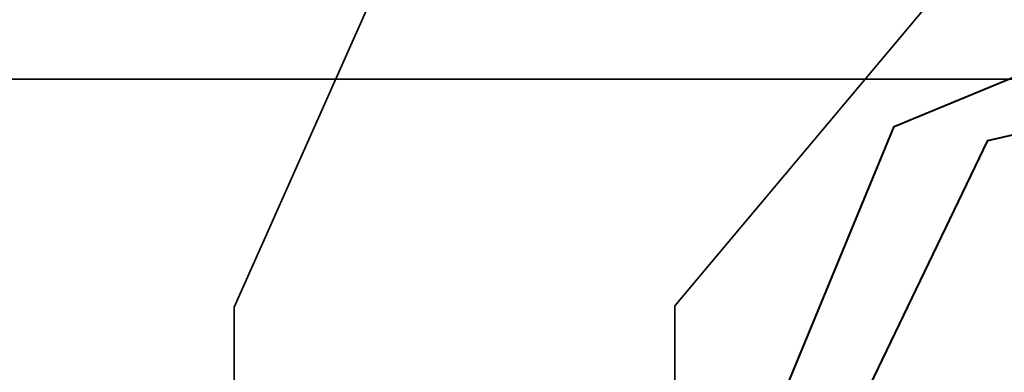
# Model space of a CAD drawing. Header units: millimetres. Extents: x 0 to 1340, y 0 to 800.
# Tile 26 of 100: x 276.476 to 279.183, y 247.111 to 248.08. Entities that reach past the tile are written whole.
import ezdxf

# ---------------------------------------------------------------- set-up
doc = ezdxf.new("R2010")
doc.units = ezdxf.units.MM
doc.layers.add('OUTLINE', color=7, linetype='Continuous', lineweight=35, true_color=0x141414)
doc.layers.add('REFRIG', color=7, linetype='Continuous', lineweight=40, true_color=0xc83c28)

msp = doc.modelspace()

# ---------------------------------------------------------------- linework, layer by layer
at = {"layer": 'OUTLINE'}
for points in [[(283, 246.6667), (282.7406, 247.8869), (282.0074, 248.8961), (280.9271, 249.5198), (279.6864, 249.6502), (278.5, 249.2647), (277.5729, 248.43), (277.0656, 247.2904), (277.0656, 246.0429), (277.5729, 244.9033), (278.5, 244.0686), (279.6864, 243.6831), (280.9271, 243.8135), (282.0074, 244.4372), (282.7406, 245.4465), (283, 246.6667)], [(281.8333, 246.6667), (281.4044, 247.8451), (280.3184, 248.4721), (279.0833, 248.2544), (278.2772, 247.2937), (278.2772, 246.0396), (279.0833, 245.079), (280.3184, 244.8612), (281.4044, 245.4882), (281.8333, 246.6667)], [(281.5833, 246.6667), (281.1196, 247.7863), (280, 248.25), (278.8804, 247.7863), (278.4167, 246.6667), (278.8804, 245.5471), (280, 245.0833), (281.1196, 245.5471), (281.5833, 246.6667)], [(275.3333, 247.9167), (280, 247.9167)], [(275.3333, 247.9167), (280, 247.9167)]]:
    msp.add_lwpolyline(points, dxfattribs=at)
at = {"layer": 'REFRIG'}
for points in [[(278.4167, 246.6667), (278.8804, 247.7863), (280, 248.25), (281.1196, 247.7863), (281.5833, 246.6667), (281.1196, 245.5471), (280, 245.0833), (278.8804, 245.5471), (278.4167, 246.6667)], [(278.6167, 246.6667), (279.1375, 247.7482), (280.3078, 248.0153), (281.2463, 247.2669), (281.2463, 246.0665), (280.3078, 245.318), (279.1375, 245.5851), (278.6167, 246.6667)]]:
    msp.add_lwpolyline(points, dxfattribs=at)

doc.saveas('drawing.dxf')
